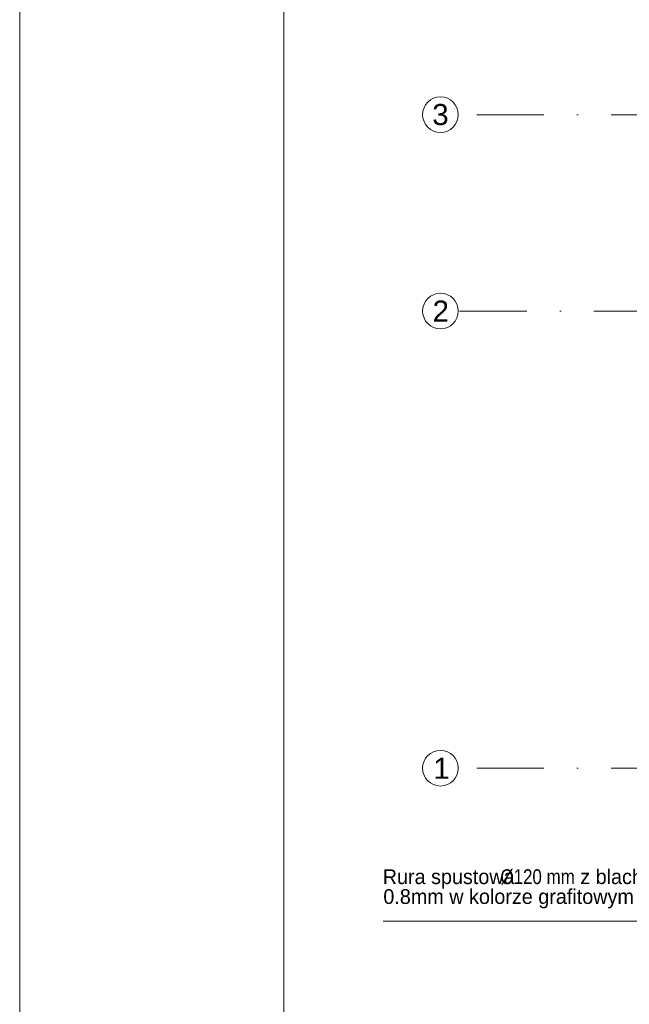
# Model space of a CAD drawing. Header units: metres. Extents: x -10951 to 10441, y -17253 to 1447.
# Tile 20 of 54: x -10951 to -10374, y -15147 to -14215. Entities that reach past the tile are written whole.
import ezdxf
from ezdxf.enums import TextEntityAlignment as Align

# ---------------------------------------------------------------- set-up
doc = ezdxf.new("R2010")
doc.units = ezdxf.units.M
doc.header["$MEASUREMENT"] = 0
doc.linetypes.add('CONTINOUS', pattern=[0])
doc.linetypes.add('DASHDOT', pattern=[25.4, 12.7, -6.35, 0, -6.35])
for name, color, linetype, lineweight in [('#elektryczne', 8, 'Continuous', 20), ('A_OPISY', 8, 'Continuous', 18), ('A_OSIE', 8, 'Continuous', 13), ('A_OZACZENIE DRZWI', 8, 'Continuous', 13), ('A_OZNACZENIA OKIEN', 8, 'Continuous', 13)]:
    doc.layers.add(name, color=color, linetype=linetype, lineweight=lineweight)
doc.styles.add('ARIAL', font='arial.ttf')
doc.styles.add('GENERATED_STYLE_2', font='ARIALN.TTF')
doc.styles.add('m1_romans', font='romans.shx', dxfattribs={"width": 0.8})
doc.styles.add('opisy okien', font='txt', dxfattribs={"height": 15})

# ---------------------------------------------------------------- blocks, each defined once
blk = doc.blocks.new('podkład')
at = {"layer": 'A_OPISY', "color": 8, "linetype": 'CONTINOUS', "ltscale": 0.1}
blk.add_lwpolyline([(10520.99, -2057.2), (10520.99, -2141.18), (10037.65, -2141.18)], dxfattribs=at)
at = {"layer": 'A_OSIE', "color": 8, "linetype": 'DASHDOT', "ltscale": 5}
for p, q in [((14256.99, -1377.2), (10108.73, -1377.2)), ((11698.79, -1563.2), (10108.73, -1563.2)), ((14256.99, -1996.2), (10108.73, -1996.2))]:
    blk.add_line(p, q, dxfattribs=at)
at = {"layer": 'A_OSIE', "color": 8, "linetype": 'Continuous', "ltscale": 5}
for centre in [(10091.88, -1377.2), (10091.88, -1563.2), (10091.88, -1996.2)]:
    blk.add_circle(centre, 16.85, dxfattribs=at)
at = {"layer": 'A_OPISY', "color": 8, "linetype": 'Continuous', "lineweight": 18}
for s, style, p in [('Rura spustowa ', 'opisy okien', (10037.25, -2105.96)), ('Ø120 mm', 'GENERATED_STYLE_2', (10148.67, -2105.96)), (' z blachy tytanowo cynkowanej gr.', 'opisy okien', (10219.09, -2105.96)), ('0.8mm w kolorze grafitowym', 'opisy okien', (10037.84, -2124.76))]:
    blk.add_text(s, height=14, dxfattribs=dict(at, style=style)).set_placement(p)
at = {"layer": 'A_OSIE', "color": 8, "linetype": 'Continuous', "lineweight": 18, "style": 'ARIAL'}
for s, p in [('3', (10084.16, -1387.06)), ('2', (10084.44, -1573.24)), ('1', (10085.16, -2006.24))]:
    blk.add_text(s, height=20, dxfattribs=at).set_placement(p)
at = {"layer": 'A_OZACZENIE DRZWI', "color": 8, "ltscale": 0.1, "style": 'm1_romans', "width": 0.8}
for rotation, p in [(98.48606, (12735.07, -773.13)), (359.99999, (12573.8, -1012.7)), (89.99999, (11565.29, -1150.14)), (89.99999, (11872.29, -1150.14)), (89.99999, (12230.03, -1245.64)), (89.99999, (12385.87, -1249.44)), (89.99999, (11565.29, -1370.89)), (89.99999, (11872.29, -1370.89)), (89.99999, (12230.03, -1370.89)), (89.99999, (12389.3, -1370.89)), (89.99999, (11748.79, -1556.15)), (89.99999, (11986.6, -1556.15)), (89.99999, (12389.3, -1556.15)), (359.99999, (12235.05, -1664.2)), (359.99999, (12235.05, -1880.2)), (89.99999, (11745.78, -2001.94))]:
    blk.add_attdef('SZEROKOSC', text='', height=10, rotation=rotation, dxfattribs=at).set_placement(p, align=Align.BOTTOM_CENTER)
for rotation, p in [(98.48606, (12738.56, -773.47)), (359.99999, (12572.95, -1016.09)), (89.99999, (11568.68, -1150.99)), (89.99999, (11875.68, -1150.99)), (89.99999, (12233.42, -1246.49)), (89.99999, (12389.27, -1250.29)), (89.99999, (11568.68, -1371.74)), (89.99999, (11875.68, -1371.74)), (89.99999, (12233.42, -1371.74)), (89.99999, (12392.69, -1371.74)), (89.99999, (11752.19, -1557)), (89.99999, (11990, -1557)), (89.99999, (12392.69, -1557)), (359.99999, (12234.2, -1667.59)), (359.99999, (12234.2, -1883.59)), (89.99999, (11749.18, -2002.79))]:
    blk.add_attdef('WYSOKOSC', text='', height=10, rotation=rotation, dxfattribs=at).set_placement(p, align=Align.TOP_CENTER)
at = {"layer": 'A_OZNACZENIA OKIEN', "color": 8, "ltscale": 0.1, "style": 'm1_romans', "width": 0.8}
for rotation, p in [(278.86761, (13403.28, -587.56)), (278.86761, (13013.44, -645.27)), (278.86761, (12475.3, -724.92)), (278.86761, (12253.72, -757.72)), (0.00001, (14011.09, -903.42)), (278.86761, (11051.11, -935.72)), (278.86761, (10670.26, -992.09)), (0.00001, (14011.09, -1578.09)), (89.99999, (10823, -2081.55)), (89.99999, (11208, -2081.55)), (89.99999, (11974, -2081.55)), (89.99999, (13179.19, -2081.55)), (89.99999, (13543.19, -2081.55))]:
    blk.add_attdef('WYSOKOSC', text='', height=10, rotation=rotation, dxfattribs=at).set_placement(p, align=Align.TOP_CENTER)
for rotation, p in [(278.86761, (13373.71, -593.04)), (278.86761, (12983.87, -650.74)), (278.86761, (12445.73, -730.4)), (278.86761, (12224.15, -763.19)), (0.00001, (14017.48, -900.03)), (278.86761, (11021.54, -941.2)), (278.86761, (10640.69, -997.57)), (0.00001, (14017.48, -1574.7)), (89.99999, (10819.6, -2080.7)), (89.99999, (11204.6, -2080.7)), (89.99999, (11970.6, -2080.7)), (89.99999, (13175.8, -2080.7)), (89.99999, (13539.8, -2080.7))]:
    blk.add_attdef('SZEROKOSC', text='', height=10, rotation=rotation, dxfattribs=at).set_placement(p, align=Align.BOTTOM_CENTER)

msp = doc.modelspace()

# ---------------------------------------------------------------- linework, layer by layer
at = {"layer": '#elektryczne', "color": 0, "linetype": 'Continuous', "lineweight": 18}
msp.add_lwpolyline([(-10950.77, -17253.09), (-10950.77, -13153.09), (-5110.77, -13153.09), (-5110.77, -17253.09)], close=True, dxfattribs=at)
msp.add_lwpolyline([(-10700.77, -17253.09), (-10700.77, -13153.09)], dxfattribs=at)

# ---------------------------------------------------------------- block references
at = {"layer": '#elektryczne', "color": 8, "linetype": 'Continuous', "lineweight": 18}
msp.add_blockref('podkład', (-20644.32, -12927.59), dxfattribs=at)

doc.saveas('drawing.dxf')
